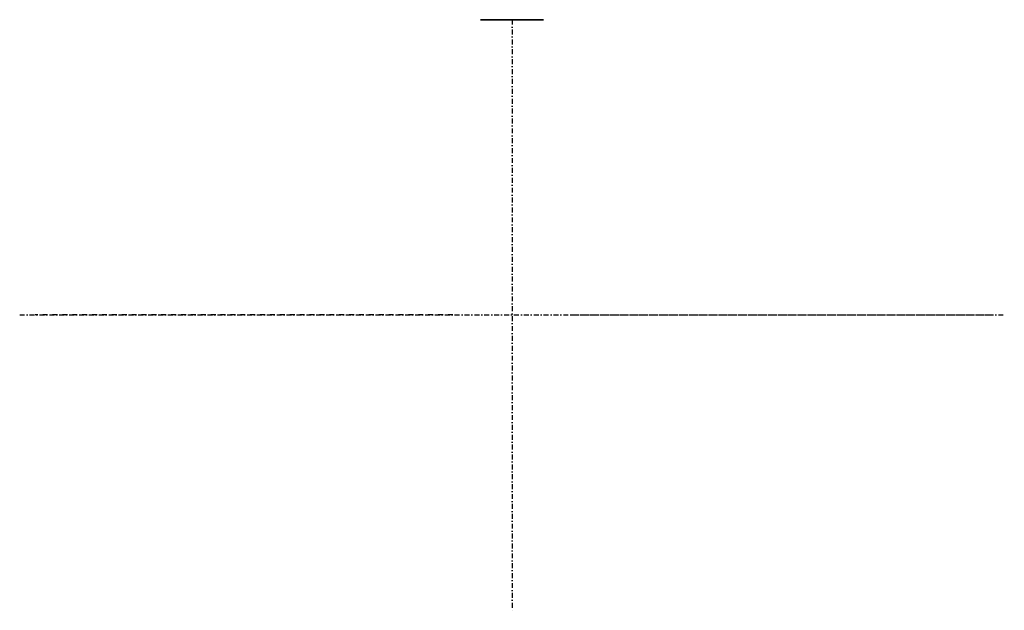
# Model space of a CAD drawing. Header units: millimetres. Extents: x 335 to 2835, y -120 to 4138.
import ezdxf

# ---------------------------------------------------------------- set-up
doc = ezdxf.new("R2010")
doc.units = ezdxf.units.MM
doc.header["$LTSCALE"] = 25
doc.header["$MEASUREMENT"] = 0
doc.linetypes.add('STRICHPUNKT', pattern=[1, 0.5, -0.25, 0, -0.25])
doc.layers.add('2-2', color=40, linetype='STRICHPUNKT')

msp = doc.modelspace()

# ---------------------------------------------------------------- linework, layer by layer
at = {"extrusion": (0, -1, 0), "elevation": -4138.1, "flags": 128}
msp.add_lwpolyline([(1504.7, -41), (1512.1, -41), (1512.1, -11.5, -0.414214), (1521.1, -2.5), (1648.3, -2.5, -0.414214), (1657.3, -11.5), (1657.3, -41), (1664.7, -41), (1664.7, 41), (1657.3, 41), (1657.3, 11.5, -0.414214), (1648.3, 2.5), (1521.1, 2.5, -0.414214), (1512.1, 11.5), (1512.1, 41), (1504.7, 41)], format="xyb", close=True, dxfattribs=at)
at = {"layer": '2-2'}
msp.add_line((1584.7, 4138.1), (1584.7, 2638.1), dxfattribs=at)
at = {"layer": '2-2', "extrusion": (0, -1, 2.22045e-16)}
for p, q in [((334.7, 3388.1), (2834.7, 3388.1)), ((1434.7, 3388.1), (374, 3388.1, 1060.7)), ((1584.7, 3388.1), (1584.7, 3388.1, 1500)), ((1734.7, 3388.1), (2795.3, 3388.1, 1060.7))]:
    msp.add_line(p, q, dxfattribs=at)

doc.saveas('drawing.dxf')
